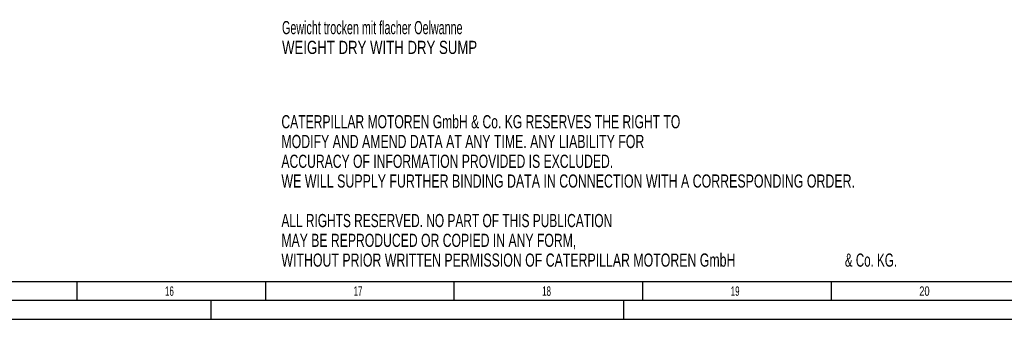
# Model space of a CAD drawing. Header units: millimetres. Extents: x 0 to 1189, y 0 to 841.
# Tile 43 of 83: x 729 to 990, y 0 to 80. Entities that reach past the tile are written whole.
import ezdxf

# ---------------------------------------------------------------- set-up
doc = ezdxf.new("R2010")
doc.units = ezdxf.units.MM
doc.header["$LTSCALE"] = 65.395
doc.layers.get('0').update_dxf_attribs({"linetype": 'CONTINUOUS'})
doc.styles.get("Standard").update_dxf_attribs({"font": 'txt', "width": 0.6})
doc.styles.add('TEXTSTYLE_2', font='txt')

msp = doc.modelspace()

# ---------------------------------------------------------------- linework, layer by layer
at = {"color": 5, "linetype": 'CONTINUOUS'}
for p, q in [((1179, 10), (10, 10)), ((744.5, 5), (744.5, 10)), ((794.5, 5), (794.5, 10)), ((844.5, 5), (844.5, 10)), ((894.5, 5), (894.5, 10)), ((944.5, 5), (944.5, 10)), ((780, 0), (780, 5)), ((889.5, 0), (889.5, 5)), ((1189, 0), (0, 0))]:
    msp.add_line(p, q, dxfattribs=at)
at = {"color": 6, "linetype": 'CONTINUOUS'}
msp.add_line((1184, 5), (5, 5), dxfattribs=at)

# ---------------------------------------------------------------- texts
at = {"color": 2, "linetype": 'CONTINUOUS'}
for s, width, p in [('Gewicht trocken mit flacher Oelwanne', 0.607143, (798.8383, 75.72913)), ('WEIGHT DRY WITH DRY SUMP', 0.748016, (798.8383, 70.47913)), ('CATERPILLAR MOTOREN GmbH & Co. KG RESERVES THE RIGHT TO ', 0.685799, (798.67059, 50.73387)), ('MODIFY AND AMEND DATA AT ANY TIME. ANY LIABILITY FOR ', 0.696765, (798.67059, 45.48387)), ('ACCURACY OF INFORMATION PROVIDED IS EXCLUDED. ', 0.688923, (798.67059, 40.23387)), ('WE WILL SUPPLY FURTHER BINDING DATA IN CONNECTION WITH A CORRESPONDING ORDER.', 0.701299, (798.67059, 34.98387)), ('ALL RIGHTS RESERVED. NO PART OF THIS PUBLICATION ', 0.674441, (798.67059, 24.48387)), ('MAY BE REPRODUCED OR COPIED IN ANY FORM, ', 0.691057, (798.67059, 19.23387)), ('WITHOUT PRIOR WRITTEN PERMISSION OF CATERPILLAR MOTOREN GmbH ', 0.698283, (798.67059, 13.98387)), ('& Co. KG.', 0.656085, (948.08726, 13.98387))]:
    msp.add_text(s, height=3.5, dxfattribs=dict(at, width=width)).set_placement(p)
at = {"color": 5, "linetype": 'CONTINUOUS', "style": 'TEXTSTYLE_2'}
for s, width, p in [('16', 0.630952, (767.806, 6.248)), ('17', 0.630952, (817.806, 6.248)), ('18', 0.630952, (867.806, 6.248)), ('19', 0.630952, (917.806, 6.248)), ('20', 0.738095, (967.806, 6.248))]:
    msp.add_text(s, height=2.50001, dxfattribs=dict(at, width=width)).set_placement(p)

doc.saveas('drawing.dxf')
